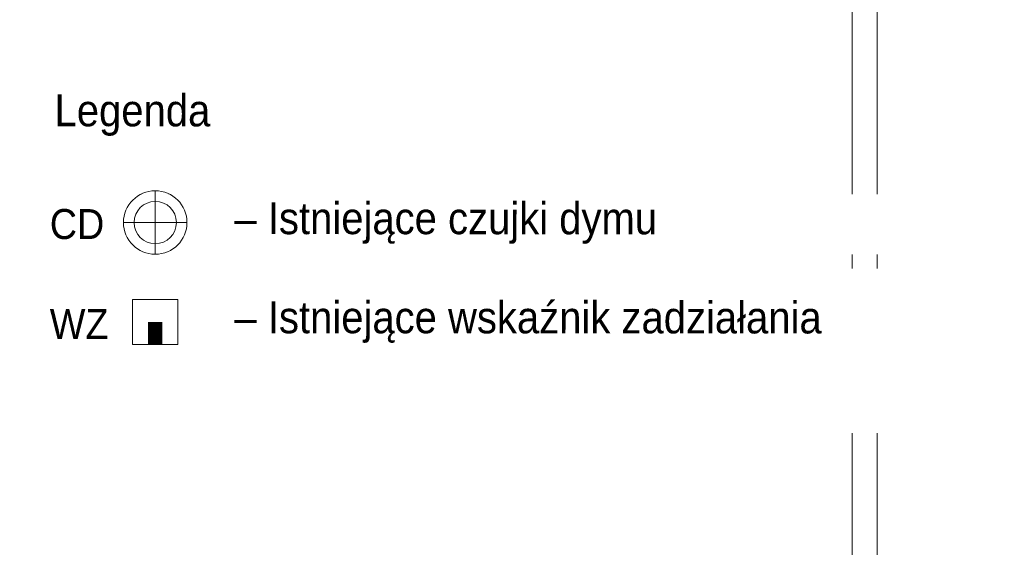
# Model space of a CAD drawing. Header units: centimetres. Extents: x 690840 to 714026, y 27673 to 40762.
# Tile 138 of 162: x 709306 to 709999, y 37020 to 37391. Entities that reach past the tile are written whole.
import ezdxf

# ---------------------------------------------------------------- set-up
doc = ezdxf.new("R2010")
doc.units = ezdxf.units.CM
doc.layers.add('Obrys powierzchni', color=50, linetype='Continuous', lineweight=9, plot=False)
doc.layers.add('Opis', color=102, linetype='Continuous', lineweight=9)
doc.layers.add('S3_ele.CD', color=7, linetype='Continuous', lineweight=5, true_color=0xff0f0f)
doc.layers.add('S3_ele.WZ', color=7, linetype='Continuous', lineweight=5, true_color=0xff0f0f)
doc.styles.add('ARIELCE', font='arial.ttf', dxfattribs={"width": 0.9})

# ---------------------------------------------------------------- blocks, each defined once
blk = doc.blocks.new('zw$3C5D')
at = {"layer": 'S3_ele.CD', "ltscale": 1.6}
blk.add_line((-22.34, 0), (22.34, 0), dxfattribs=at)
blk.add_lwpolyline([(0, -22.34), (0, 22.34)], dxfattribs=at)
for radius in [22.34, 14.89]:
    blk.add_circle((0, 0), radius, dxfattribs=at)
blk = doc.blocks.new('zw$EC94')
at = {"layer": 'S3_ele.WZ', "ltscale": 1.6}
blk.add_lwpolyline([(0, 31.78), (31.78, 31.78), (31.78, 0), (0, 0)], close=True, dxfattribs=at)
at = {"layer": 'S3_ele.WZ', "ltscale": 1.6, "const_width": 10}
blk.add_lwpolyline([(15.89, 0), (15.89, 15.89)], dxfattribs=at)

msp = doc.modelspace()

# ---------------------------------------------------------------- linework, layer by layer
at = {"layer": 'Obrys powierzchni', "ltscale": 1.6}
for points in [[(707809.65, 37762.32), (709909.65, 37762.32), (709909.65, 36277.32), (707809.65, 36277.32)], [(707827.15, 37744.82), (709892.15, 37744.82), (709892.15, 36294.82), (707827.15, 36294.82)]]:
    msp.add_lwpolyline(points, close=True, dxfattribs=at)

# ---------------------------------------------------------------- texts
at = {"layer": 'Opis', "color": 7, "char_height": 22.4, "attachment_point": 1, "rotation": 359.98101, "style": 'ARIELCE'}
for s, insert, width in [('{\\fArial|b0|i0|c238|p34;Legenda}', (709330.76, 37338.45), 839.5823), ('{\\fArial|b0|i0|c238|p34;         – Istniejące czujki dymu}', (709386.97, 37262.61), 1158.5008)]:
    msp.add_mtext(s, dxfattribs=dict(at, insert=insert, width=width))

# ---------------------------------------------------------------- next in the draw order: texts
at = {"layer": 'S3_ele.CD', "width": 2038.2579, "attachment_point": 1, "rotation": 359.98101, "style": 'ARIELCE', "bg_fill": 2}
for insert, char_height in [((709327.42, 37257.85), 21.1127), ((708555.42, 37208.77), 15), ((708312.32, 37149.22), 15)]:
    msp.add_mtext('{\\fArial|b0|i0|c238|p34;CD}', dxfattribs=dict(at, insert=insert, char_height=char_height))

# ---------------------------------------------------------------- next in the draw order: block references
at = {"layer": 'S3_ele.CD', "ltscale": 1.6}
msp.add_blockref('zw$3C5D', (709401.62, 37248.37), dxfattribs=at)

# ---------------------------------------------------------------- next in the draw order: texts
at = {"layer": 'S3_ele.WZ', "char_height": 15, "width": 2038.2579, "attachment_point": 1, "rotation": 359.98101, "style": 'ARIELCE', "bg_fill": 2}
for insert in [(708624.97, 37182.76), (708381.86, 37123.21)]:
    msp.add_mtext('{\\fArial|b0|i0|c238|p34;WZ}', dxfattribs=dict(at, insert=insert))

# ---------------------------------------------------------------- next in the draw order: texts
at = {"layer": 'Opis', "color": 7, "insert": (709386.97, 37192.88), "char_height": 22.4, "width": 1158.5008, "attachment_point": 1, "rotation": 359.98101, "style": 'ARIELCE'}
msp.add_mtext('{\\fArial|b0|i0|c238|p34;         – Istniejące wskaźnik zadziałania}', dxfattribs=at)

# ---------------------------------------------------------------- next in the draw order: texts
at = {"layer": 'S3_ele.WZ', "insert": (709327.42, 37187.42), "char_height": 21.1127, "width": 2038.2579, "attachment_point": 1, "rotation": 359.98101, "style": 'ARIELCE', "bg_fill": 2}
msp.add_mtext('{\\fArial|b0|i0|c238|p34;WZ}', dxfattribs=at)

# ---------------------------------------------------------------- next in the draw order: block references
at = {"layer": 'S3_ele.WZ', "ltscale": 1.6}
msp.add_blockref('zw$EC94', (709385.73, 37162.48), dxfattribs=at)

doc.saveas('drawing.dxf')
